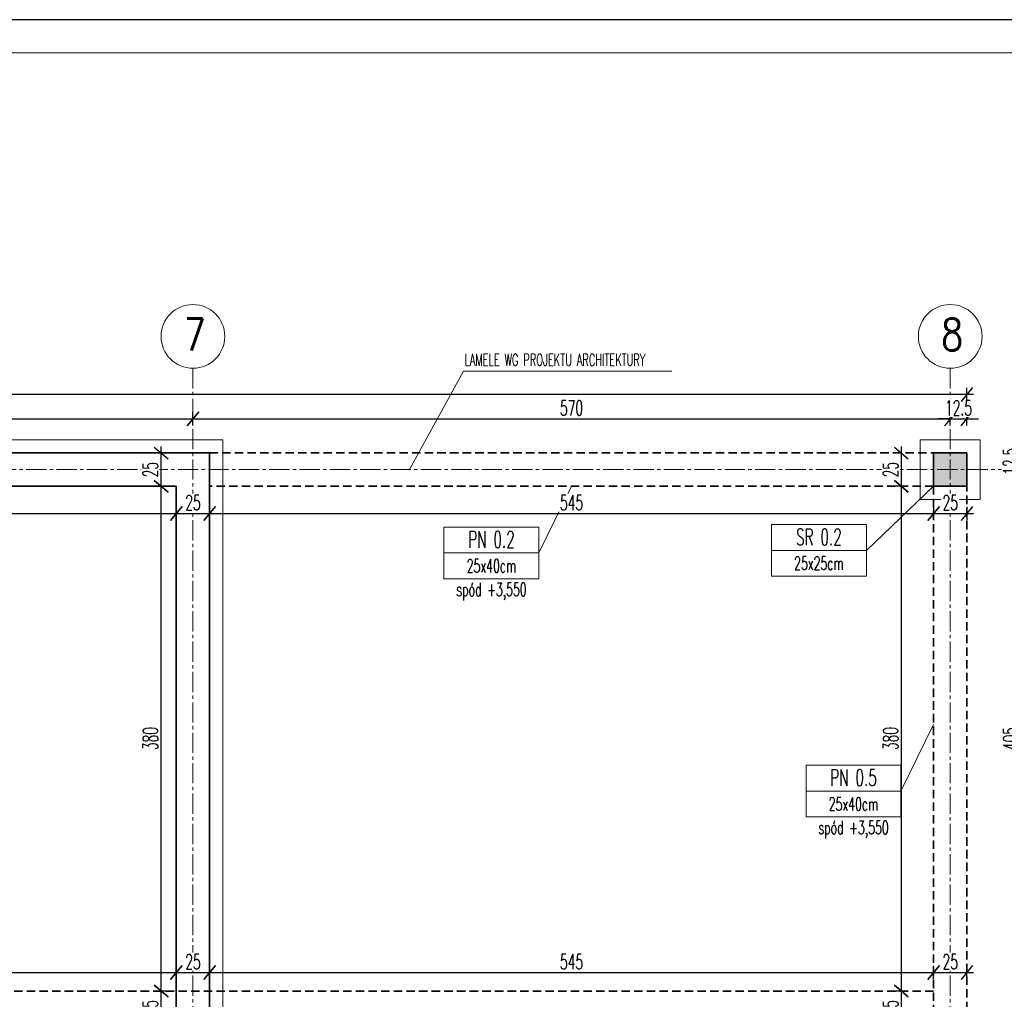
# Model space of a CAD drawing. Header units: centimetres. Extents: x 125945 to 146944, y 20629 to 31773.
# Tile 76 of 80: x 143027 to 143768, y 29088 to 29826. Entities that reach past the tile are written whole.
import ezdxf

# ---------------------------------------------------------------- set-up
doc = ezdxf.new("R2010")
doc.units = ezdxf.units.CM
doc.linetypes.add('CENTER2', pattern=[28.575, 19.05, -3.175, 3.175, -3.175])
doc.linetypes.add('HIDDEN', pattern=[9.525, 6.35, -3.175])
for name, color, linetype, lineweight in [('e-cad_cienkie', 88, 'Continuous', 15), ('e-cad_opisy', 7, 'Continuous', 15), ('e-cad_osie', 172, 'CENTER2', 9), ('e-cad_wymiary', 66, 'Continuous', 15), ('e-cad_wypelnienia', 254, 'Continuous', 9), ('K- OPISY', 40, 'Continuous', 15), ('K-BELKI ŻELBETOWE', 160, 'HIDDEN', 35), ('K-IZOLACJA', 32, 'Continuous', 15), ('K-ŚCIANY KONSTRUKCYJNE', 16, 'Continuous', 35), ('K-ŻELBET', 204, 'Continuous', 35)]:
    doc.layers.add(name, color=color, linetype=linetype, lineweight=lineweight)
doc.styles.add('e-cad_1', font='simplex.shx', dxfattribs={"width": 0.6})
doc.styles.add('e-cad_2', font='simplex.shx', dxfattribs={"width": 0.8})
doc.styles.add('simpl', font='simplex.shx', dxfattribs={"width": 0.6})
doc.dimstyles.new('e-cad_1_50_[cm]', dxfattribs={"dimscale": 5, "dimtxt": 2.25, "dimasz": 1.75, "dimexe": 1, "dimexo": 0, "dimgap": 0.5, "dimtad": 1, "dimdec": 1, "dimrnd": 0.5, "dimdsep": 46, "dimtxsty": 'simpl', "dimblk": 'OBLIQUE', "dimcen": 0, "dimdle": 1, "dimclrd": 256, "dimclre": 256, "dimclrt": 256, "dimadec": 0, "dimazin": 0, "dimtfac": 1, "dimtdec": 1, "dimtix": 1, "dimtmove": 2, "dimatfit": 3, "dimldrblk": 'OBLIQUE', "dimfxl": 1, "dimfxlon": 1, "dimtfill": 1, "dimarcsym": 0})

# ---------------------------------------------------------------- blocks, each defined once
blk = doc.blocks.new('_Oblique')
at = {"color": 0, "linetype": 'ByBlock', "lineweight": -2}
blk.add_line((0.5, 0.6), (-0.5, -0.6), dxfattribs=at)
blk = doc.blocks.new('*D3710')
at = {"layer": 'Defpoints', "color": 0}
for p in [(143690.46, 29499.52), (143690.09, 29474.52), (143690.46, 29474.52)]:
    blk.add_point(p, dxfattribs=at)
at = {"layer": 'e-cad_wymiary', "lineweight": -2, "ltscale": 2}
for p, q in [((143690.09, 29504.52), (143690.09, 29469.52)), ((143690.46, 29499.52), (143685.09, 29499.52)), ((143690.46, 29474.52), (143685.09, 29474.52))]:
    blk.add_line(p, q, dxfattribs=at)
at = {"layer": 'e-cad_wymiary', "lineweight": -2, "xscale": 8.75, "yscale": 8.75, "zscale": 8.75}
for p, rotation in [((143690.09, 29499.52), 90), ((143690.09, 29474.52), 270)]:
    blk.add_blockref('_Oblique', p, dxfattribs=dict(at, rotation=rotation))
at = {"layer": 'e-cad_wymiary', "ltscale": 2, "insert": (143681.97, 29487.02), "char_height": 11.25, "attachment_point": 5, "rotation": 90, "style": 'simpl', "bg_fill": 3, "box_fill_scale": 1.1, "bg_fill_color": 256, "bg_fill_true_color": 13158600, "bg_fill_transparency": 0}
blk.add_mtext('25', dxfattribs=at)
blk = doc.blocks.new('*D3711')
at = {"layer": 'Defpoints', "color": 0}
for p in [(143690.46, 29474.52), (143690.09, 29094.52), (143714.4, 29094.52)]:
    blk.add_point(p, dxfattribs=at)
at = {"layer": 'e-cad_wymiary', "lineweight": -2, "ltscale": 2}
for p, q in [((143690.46, 29474.52), (143685.09, 29474.52)), ((143690.09, 29479.52), (143690.09, 29089.52)), ((143695.09, 29094.52), (143685.09, 29094.52))]:
    blk.add_line(p, q, dxfattribs=at)
at = {"layer": 'e-cad_wymiary', "lineweight": -2, "xscale": 8.75, "yscale": 8.75, "zscale": 8.75}
for p, rotation in [((143690.09, 29474.52), 90), ((143690.09, 29094.52), 270)]:
    blk.add_blockref('_Oblique', p, dxfattribs=dict(at, rotation=rotation))
at = {"layer": 'e-cad_wymiary', "ltscale": 2, "insert": (143681.97, 29284.52), "char_height": 11.25, "attachment_point": 5, "rotation": 90, "style": 'simpl', "bg_fill": 3, "box_fill_scale": 1.1, "bg_fill_color": 256, "bg_fill_true_color": 13158600, "bg_fill_transparency": 0}
blk.add_mtext('380', dxfattribs=at)
blk = doc.blocks.new('*D3712')
at = {"layer": 'Defpoints', "color": 0}
for p in [(143714.4, 29094.52), (143690.09, 29069.52), (143714.4, 29069.52)]:
    blk.add_point(p, dxfattribs=at)
at = {"layer": 'e-cad_wymiary', "lineweight": -2, "ltscale": 2}
for p, q in [((143690.09, 29099.52), (143690.09, 29064.52)), ((143695.09, 29094.52), (143685.09, 29094.52)), ((143695.09, 29069.52), (143685.09, 29069.52))]:
    blk.add_line(p, q, dxfattribs=at)
at = {"layer": 'e-cad_wymiary', "lineweight": -2, "xscale": 8.75, "yscale": 8.75, "zscale": 8.75}
for p, rotation in [((143690.09, 29094.52), 90), ((143690.09, 29069.52), 270)]:
    blk.add_blockref('_Oblique', p, dxfattribs=dict(at, rotation=rotation))
at = {"layer": 'e-cad_wymiary', "ltscale": 2, "insert": (143681.97, 29082.02), "char_height": 11.25, "attachment_point": 5, "rotation": 90, "style": 'simpl', "bg_fill": 3, "box_fill_scale": 1.1, "bg_fill_color": 256, "bg_fill_true_color": 13158600, "bg_fill_transparency": 0}
blk.add_mtext('25', dxfattribs=at)
blk = doc.blocks.new('*D3717')
at = {"layer": 'Defpoints', "color": 0}
for p in [(143133, 29094.52), (143144.4, 29094.52), (143144.4, 29069.52)]:
    blk.add_point(p, dxfattribs=at)
at = {"layer": 'e-cad_wymiary', "lineweight": -2, "ltscale": 2}
for p, q in [((143133, 29064.52), (143133, 29099.52)), ((143138, 29094.52), (143128, 29094.52)), ((143138, 29069.52), (143128, 29069.52))]:
    blk.add_line(p, q, dxfattribs=at)
at = {"layer": 'e-cad_wymiary', "lineweight": -2, "xscale": 8.75, "yscale": 8.75, "zscale": 8.75}
for p, rotation in [((143133, 29094.52), 90), ((143133, 29069.52), 270)]:
    blk.add_blockref('_Oblique', p, dxfattribs=dict(at, rotation=rotation))
at = {"layer": 'e-cad_wymiary', "ltscale": 2, "insert": (143124.88, 29082.02), "char_height": 11.25, "attachment_point": 5, "rotation": 90, "style": 'simpl', "bg_fill": 3, "box_fill_scale": 1.1, "bg_fill_color": 256, "bg_fill_true_color": 13158600, "bg_fill_transparency": 0}
blk.add_mtext('25', dxfattribs=at)
blk = doc.blocks.new('*D3718')
at = {"layer": 'Defpoints', "color": 0}
for p in [(143133, 29474.52), (143144.4, 29474.52), (143144.4, 29094.52)]:
    blk.add_point(p, dxfattribs=at)
at = {"layer": 'e-cad_wymiary', "lineweight": -2, "ltscale": 2}
for p, q in [((143138, 29474.52), (143128, 29474.52)), ((143133, 29089.52), (143133, 29479.52)), ((143138, 29094.52), (143128, 29094.52))]:
    blk.add_line(p, q, dxfattribs=at)
at = {"layer": 'e-cad_wymiary', "lineweight": -2, "xscale": 8.75, "yscale": 8.75, "zscale": 8.75}
for p, rotation in [((143133, 29474.52), 90), ((143133, 29094.52), 270)]:
    blk.add_blockref('_Oblique', p, dxfattribs=dict(at, rotation=rotation))
at = {"layer": 'e-cad_wymiary', "ltscale": 2, "insert": (143124.88, 29284.52), "char_height": 11.25, "attachment_point": 5, "rotation": 90, "style": 'simpl', "bg_fill": 3, "box_fill_scale": 1.1, "bg_fill_color": 256, "bg_fill_true_color": 13158600, "bg_fill_transparency": 0}
blk.add_mtext('380', dxfattribs=at)
blk = doc.blocks.new('*D3719')
at = {"layer": 'Defpoints', "color": 0}
for p in [(143133, 29499.52), (143144.4, 29499.52), (143144.4, 29474.52)]:
    blk.add_point(p, dxfattribs=at)
at = {"layer": 'e-cad_wymiary', "lineweight": -2, "ltscale": 2}
for p, q in [((143133, 29469.52), (143133, 29504.52)), ((143138, 29499.52), (143128, 29499.52)), ((143138, 29474.52), (143128, 29474.52))]:
    blk.add_line(p, q, dxfattribs=at)
at = {"layer": 'e-cad_wymiary', "lineweight": -2, "xscale": 8.75, "yscale": 8.75, "zscale": 8.75}
for p, rotation in [((143133, 29499.52), 90), ((143133, 29474.52), 270)]:
    blk.add_blockref('_Oblique', p, dxfattribs=dict(at, rotation=rotation))
at = {"layer": 'e-cad_wymiary', "ltscale": 2, "insert": (143124.88, 29487.02), "char_height": 11.25, "attachment_point": 5, "rotation": 90, "style": 'simpl', "bg_fill": 3, "box_fill_scale": 1.1, "bg_fill_color": 256, "bg_fill_true_color": 13158600, "bg_fill_transparency": 0}
blk.add_mtext('25', dxfattribs=at)
blk = doc.blocks.new('*D3755')
at = {"layer": 'Defpoints', "color": 0}
for p in [(142719.4, 29474.52), (143144.4, 29474.52), (143144.4, 29454.02)]:
    blk.add_point(p, dxfattribs=at)
at = {"layer": 'e-cad_wymiary', "lineweight": -2, "ltscale": 2}
for p, q in [((142719.4, 29459.02), (142719.4, 29449.02)), ((143144.4, 29459.02), (143144.4, 29449.02)), ((142714.4, 29454.02), (143149.4, 29454.02))]:
    blk.add_line(p, q, dxfattribs=at)
at = {"layer": 'e-cad_wymiary', "lineweight": -2, "xscale": 8.75, "yscale": 8.75, "zscale": 8.75, "rotation": 180}
blk.add_blockref('_Oblique', (142719.4, 29454.02), dxfattribs=at)
at = {"layer": 'e-cad_wymiary', "lineweight": -2, "xscale": 8.75, "yscale": 8.75, "zscale": 8.75}
blk.add_blockref('_Oblique', (143144.4, 29454.02), dxfattribs=at)
at = {"layer": 'e-cad_wymiary', "ltscale": 2, "insert": (142931.9, 29462.15), "char_height": 11.25, "attachment_point": 5, "style": 'simpl', "bg_fill": 3, "box_fill_scale": 1.1, "bg_fill_color": 256, "bg_fill_true_color": 13158600, "bg_fill_transparency": 0}
blk.add_mtext('425', dxfattribs=at)
blk = doc.blocks.new('*D3756')
at = {"layer": 'Defpoints', "color": 0}
for p in [(143144.4, 29474.52), (143169.4, 29474.52), (143169.4, 29454.02)]:
    blk.add_point(p, dxfattribs=at)
at = {"layer": 'e-cad_wymiary', "lineweight": -2, "ltscale": 2}
for p, q in [((143144.4, 29459.02), (143144.4, 29449.02)), ((143169.4, 29459.02), (143169.4, 29449.02)), ((143139.4, 29454.02), (143174.4, 29454.02))]:
    blk.add_line(p, q, dxfattribs=at)
at = {"layer": 'e-cad_wymiary', "lineweight": -2, "xscale": 8.75, "yscale": 8.75, "zscale": 8.75, "rotation": 180}
blk.add_blockref('_Oblique', (143144.4, 29454.02), dxfattribs=at)
at = {"layer": 'e-cad_wymiary', "lineweight": -2, "xscale": 8.75, "yscale": 8.75, "zscale": 8.75}
blk.add_blockref('_Oblique', (143169.4, 29454.02), dxfattribs=at)
at = {"layer": 'e-cad_wymiary', "ltscale": 2, "insert": (143156.9, 29462.15), "char_height": 11.25, "attachment_point": 5, "style": 'simpl', "bg_fill": 3, "box_fill_scale": 1.1, "bg_fill_color": 256, "bg_fill_true_color": 13158600, "bg_fill_transparency": 0}
blk.add_mtext('25', dxfattribs=at)
blk = doc.blocks.new('*D3757')
at = {"layer": 'Defpoints', "color": 0}
for p in [(143169.4, 29474.52), (143714.4, 29474.52), (143714.4, 29454.02)]:
    blk.add_point(p, dxfattribs=at)
at = {"layer": 'e-cad_wymiary', "lineweight": -2, "ltscale": 2}
for p, q in [((143169.4, 29459.02), (143169.4, 29449.02)), ((143714.4, 29459.02), (143714.4, 29449.02)), ((143164.4, 29454.02), (143719.4, 29454.02))]:
    blk.add_line(p, q, dxfattribs=at)
at = {"layer": 'e-cad_wymiary', "lineweight": -2, "xscale": 8.75, "yscale": 8.75, "zscale": 8.75, "rotation": 180}
blk.add_blockref('_Oblique', (143169.4, 29454.02), dxfattribs=at)
at = {"layer": 'e-cad_wymiary', "lineweight": -2, "xscale": 8.75, "yscale": 8.75, "zscale": 8.75}
blk.add_blockref('_Oblique', (143714.4, 29454.02), dxfattribs=at)
at = {"layer": 'e-cad_wymiary', "ltscale": 2, "insert": (143441.9, 29462.15), "char_height": 11.25, "attachment_point": 5, "style": 'simpl', "bg_fill": 3, "box_fill_scale": 1.1, "bg_fill_color": 256, "bg_fill_true_color": 13158600, "bg_fill_transparency": 0}
blk.add_mtext('545', dxfattribs=at)
blk = doc.blocks.new('*D3758')
at = {"layer": 'Defpoints', "color": 0}
for p in [(143714.4, 29474.52), (143739.4, 29474.52), (143739.4, 29454.02)]:
    blk.add_point(p, dxfattribs=at)
at = {"layer": 'e-cad_wymiary', "lineweight": -2, "ltscale": 2}
for p, q in [((143714.4, 29459.02), (143714.4, 29449.02)), ((143739.4, 29459.02), (143739.4, 29449.02)), ((143709.4, 29454.02), (143744.4, 29454.02))]:
    blk.add_line(p, q, dxfattribs=at)
at = {"layer": 'e-cad_wymiary', "lineweight": -2, "xscale": 8.75, "yscale": 8.75, "zscale": 8.75, "rotation": 180}
blk.add_blockref('_Oblique', (143714.4, 29454.02), dxfattribs=at)
at = {"layer": 'e-cad_wymiary', "lineweight": -2, "xscale": 8.75, "yscale": 8.75, "zscale": 8.75}
blk.add_blockref('_Oblique', (143739.4, 29454.02), dxfattribs=at)
at = {"layer": 'e-cad_wymiary', "ltscale": 2, "insert": (143726.9, 29462.15), "char_height": 11.25, "attachment_point": 5, "style": 'simpl', "bg_fill": 3, "box_fill_scale": 1.1, "bg_fill_color": 256, "bg_fill_true_color": 13158600, "bg_fill_transparency": 0}
blk.add_mtext('25', dxfattribs=at)
blk = doc.blocks.new('*D3789')
at = {"layer": 'Defpoints', "color": 0}
for p in [(143144.4, 29108.41), (142719.4, 29094.52), (143144.4, 29094.52)]:
    blk.add_point(p, dxfattribs=at)
at = {"layer": 'e-cad_wymiary', "lineweight": -2, "ltscale": 2}
for p, q in [((142719.4, 29103.41), (142719.4, 29113.41)), ((143144.4, 29103.41), (143144.4, 29113.41)), ((142714.4, 29108.41), (143149.4, 29108.41))]:
    blk.add_line(p, q, dxfattribs=at)
at = {"layer": 'e-cad_wymiary', "lineweight": -2, "xscale": 8.75, "yscale": 8.75, "zscale": 8.75, "rotation": 180}
blk.add_blockref('_Oblique', (142719.4, 29108.41), dxfattribs=at)
at = {"layer": 'e-cad_wymiary', "lineweight": -2, "xscale": 8.75, "yscale": 8.75, "zscale": 8.75}
blk.add_blockref('_Oblique', (143144.4, 29108.41), dxfattribs=at)
at = {"layer": 'e-cad_wymiary', "ltscale": 2, "insert": (142931.9, 29116.53), "char_height": 11.25, "attachment_point": 5, "style": 'simpl', "bg_fill": 3, "box_fill_scale": 1.1, "bg_fill_color": 256, "bg_fill_true_color": 13158600, "bg_fill_transparency": 0}
blk.add_mtext('425', dxfattribs=at)
blk = doc.blocks.new('*D3790')
at = {"layer": 'Defpoints', "color": 0}
for p in [(143169.4, 29108.41), (143144.4, 29094.52), (143169.4, 29094.52)]:
    blk.add_point(p, dxfattribs=at)
at = {"layer": 'e-cad_wymiary', "lineweight": -2, "ltscale": 2}
for p, q in [((143144.4, 29103.41), (143144.4, 29113.41)), ((143169.4, 29103.41), (143169.4, 29113.41)), ((143139.4, 29108.41), (143174.4, 29108.41))]:
    blk.add_line(p, q, dxfattribs=at)
at = {"layer": 'e-cad_wymiary', "lineweight": -2, "xscale": 8.75, "yscale": 8.75, "zscale": 8.75, "rotation": 180}
blk.add_blockref('_Oblique', (143144.4, 29108.41), dxfattribs=at)
at = {"layer": 'e-cad_wymiary', "lineweight": -2, "xscale": 8.75, "yscale": 8.75, "zscale": 8.75}
blk.add_blockref('_Oblique', (143169.4, 29108.41), dxfattribs=at)
at = {"layer": 'e-cad_wymiary', "ltscale": 2, "insert": (143156.9, 29116.53), "char_height": 11.25, "attachment_point": 5, "style": 'simpl', "bg_fill": 3, "box_fill_scale": 1.1, "bg_fill_color": 256, "bg_fill_true_color": 13158600, "bg_fill_transparency": 0}
blk.add_mtext('25', dxfattribs=at)
blk = doc.blocks.new('*D3791')
at = {"layer": 'Defpoints', "color": 0}
for p in [(143714.4, 29108.41), (143169.4, 29094.52), (143714.4, 29094.52)]:
    blk.add_point(p, dxfattribs=at)
at = {"layer": 'e-cad_wymiary', "lineweight": -2, "ltscale": 2}
for p, q in [((143169.4, 29103.41), (143169.4, 29113.41)), ((143714.4, 29103.41), (143714.4, 29113.41)), ((143164.4, 29108.41), (143719.4, 29108.41))]:
    blk.add_line(p, q, dxfattribs=at)
at = {"layer": 'e-cad_wymiary', "lineweight": -2, "xscale": 8.75, "yscale": 8.75, "zscale": 8.75, "rotation": 180}
blk.add_blockref('_Oblique', (143169.4, 29108.41), dxfattribs=at)
at = {"layer": 'e-cad_wymiary', "lineweight": -2, "xscale": 8.75, "yscale": 8.75, "zscale": 8.75}
blk.add_blockref('_Oblique', (143714.4, 29108.41), dxfattribs=at)
at = {"layer": 'e-cad_wymiary', "ltscale": 2, "insert": (143441.9, 29116.53), "char_height": 11.25, "attachment_point": 5, "style": 'simpl', "bg_fill": 3, "box_fill_scale": 1.1, "bg_fill_color": 256, "bg_fill_true_color": 13158600, "bg_fill_transparency": 0}
blk.add_mtext('545', dxfattribs=at)
blk = doc.blocks.new('*D3792')
at = {"layer": 'Defpoints', "color": 0}
for p in [(143739.4, 29108.41), (143714.4, 29094.52), (143739.4, 29094.52)]:
    blk.add_point(p, dxfattribs=at)
at = {"layer": 'e-cad_wymiary', "lineweight": -2, "ltscale": 2}
for p, q in [((143714.4, 29103.41), (143714.4, 29113.41)), ((143739.4, 29103.41), (143739.4, 29113.41)), ((143709.4, 29108.41), (143744.4, 29108.41))]:
    blk.add_line(p, q, dxfattribs=at)
at = {"layer": 'e-cad_wymiary', "lineweight": -2, "xscale": 8.75, "yscale": 8.75, "zscale": 8.75, "rotation": 180}
blk.add_blockref('_Oblique', (143714.4, 29108.41), dxfattribs=at)
at = {"layer": 'e-cad_wymiary', "lineweight": -2, "xscale": 8.75, "yscale": 8.75, "zscale": 8.75}
blk.add_blockref('_Oblique', (143739.4, 29108.41), dxfattribs=at)
at = {"layer": 'e-cad_wymiary', "ltscale": 2, "insert": (143726.9, 29116.53), "char_height": 11.25, "attachment_point": 5, "style": 'simpl', "bg_fill": 3, "box_fill_scale": 1.1, "bg_fill_color": 256, "bg_fill_true_color": 13158600, "bg_fill_transparency": 0}
blk.add_mtext('25', dxfattribs=at)
blk = doc.blocks.new('*D3809')
at = {"layer": 'Defpoints', "color": 0}
for p in [(143739.4, 29487.02), (143780.39, 29487.02), (143739.4, 29082.02)]:
    blk.add_point(p, dxfattribs=at)
at = {"layer": 'e-cad_wymiary', "lineweight": -2, "ltscale": 2}
for p, q in [((143780.39, 29077.02), (143780.39, 29492.02)), ((143775.39, 29487.02), (143785.39, 29487.02)), ((143775.39, 29082.02), (143785.39, 29082.02))]:
    blk.add_line(p, q, dxfattribs=at)
at = {"layer": 'e-cad_wymiary', "lineweight": -2, "xscale": 8.75, "yscale": 8.75, "zscale": 8.75}
for p, rotation in [((143780.39, 29487.02), 90), ((143780.39, 29082.02), 270)]:
    blk.add_blockref('_Oblique', p, dxfattribs=dict(at, rotation=rotation))
at = {"layer": 'e-cad_wymiary', "ltscale": 2, "insert": (143772.26, 29284.52), "char_height": 11.25, "attachment_point": 5, "rotation": 90, "style": 'simpl', "bg_fill": 3, "box_fill_scale": 1.1, "bg_fill_color": 256, "bg_fill_true_color": 13158600, "bg_fill_transparency": 0}
blk.add_mtext('405', dxfattribs=at)
blk = doc.blocks.new('*D3810')
at = {"layer": 'Defpoints', "color": 0}
for p in [(143739.4, 29499.52), (143780.39, 29499.52), (143739.4, 29487.02)]:
    blk.add_point(p, dxfattribs=at)
at = {"layer": 'e-cad_wymiary', "lineweight": -2, "ltscale": 2}
for p, q in [((143780.39, 29499.52), (143780.39, 29508.27)), ((143780.39, 29482.02), (143780.39, 29504.52)), ((143775.39, 29499.52), (143785.39, 29499.52)), ((143775.39, 29487.02), (143785.39, 29487.02)), ((143780.39, 29487.02), (143780.39, 29478.27))]:
    blk.add_line(p, q, dxfattribs=at)
at = {"layer": 'e-cad_wymiary', "lineweight": -2, "xscale": 8.75, "yscale": 8.75, "zscale": 8.75}
for p, rotation in [((143780.39, 29499.52), 270), ((143780.39, 29487.02), 90)]:
    blk.add_blockref('_Oblique', p, dxfattribs=dict(at, rotation=rotation))
at = {"layer": 'e-cad_wymiary', "ltscale": 2, "insert": (143772.26, 29493.27), "char_height": 11.25, "attachment_point": 5, "rotation": 90, "style": 'simpl', "bg_fill": 3, "box_fill_scale": 1.1, "bg_fill_color": 256, "bg_fill_true_color": 13158600, "bg_fill_transparency": 0}
blk.add_mtext('12.5', dxfattribs=at)
blk = doc.blocks.new('*D3811')
at = {"layer": 'Defpoints', "color": 0}
for p in [(143739.4, 29499.52), (143739.4, 28664.52), (143797.44, 28664.52)]:
    blk.add_point(p, dxfattribs=at)
at = {"layer": 'e-cad_wymiary', "lineweight": -2, "ltscale": 2}
for p, q in [((143797.44, 29504.52), (143797.44, 28659.52)), ((143792.44, 29499.52), (143802.44, 29499.52)), ((143792.44, 28664.52), (143802.44, 28664.52))]:
    blk.add_line(p, q, dxfattribs=at)
at = {"layer": 'e-cad_wymiary', "lineweight": -2, "xscale": 8.75, "yscale": 8.75, "zscale": 8.75}
for p, rotation in [((143797.44, 29499.52), 90), ((143797.44, 28664.52), 270)]:
    blk.add_blockref('_Oblique', p, dxfattribs=dict(at, rotation=rotation))
at = {"layer": 'e-cad_wymiary', "ltscale": 2, "insert": (143789.32, 29082.02), "char_height": 11.25, "attachment_point": 5, "rotation": 90, "style": 'simpl', "bg_fill": 3, "box_fill_scale": 1.1, "bg_fill_color": 256, "bg_fill_true_color": 13158600, "bg_fill_transparency": 0}
blk.add_mtext('835', dxfattribs=at)
blk = doc.blocks.new('*D3818')
at = {"layer": 'Defpoints', "color": 0}
for p in [(143156.9, 29525.32), (142706.9, 29487.02), (143156.9, 29487.02)]:
    blk.add_point(p, dxfattribs=at)
at = {"layer": 'e-cad_wymiary', "lineweight": -2, "ltscale": 2}
for p, q in [((142706.9, 29520.32), (142706.9, 29530.32)), ((143156.9, 29520.32), (143156.9, 29530.32)), ((142701.9, 29525.32), (143161.9, 29525.32))]:
    blk.add_line(p, q, dxfattribs=at)
at = {"layer": 'e-cad_wymiary', "lineweight": -2, "xscale": 8.75, "yscale": 8.75, "zscale": 8.75, "rotation": 180}
blk.add_blockref('_Oblique', (142706.9, 29525.32), dxfattribs=at)
at = {"layer": 'e-cad_wymiary', "lineweight": -2, "xscale": 8.75, "yscale": 8.75, "zscale": 8.75}
blk.add_blockref('_Oblique', (143156.9, 29525.32), dxfattribs=at)
at = {"layer": 'e-cad_wymiary', "ltscale": 2, "insert": (142931.9, 29533.45), "char_height": 11.25, "attachment_point": 5, "style": 'simpl', "bg_fill": 3, "box_fill_scale": 1.1, "bg_fill_color": 256, "bg_fill_true_color": 13158600, "bg_fill_transparency": 0}
blk.add_mtext('450', dxfattribs=at)
blk = doc.blocks.new('*D3819')
at = {"layer": 'Defpoints', "color": 0}
for p in [(143726.9, 29525.32), (143156.9, 29487.02), (143726.9, 29487.02)]:
    blk.add_point(p, dxfattribs=at)
at = {"layer": 'e-cad_wymiary', "lineweight": -2, "ltscale": 2}
for p, q in [((143156.9, 29520.32), (143156.9, 29530.32)), ((143726.9, 29520.32), (143726.9, 29530.32)), ((143151.9, 29525.32), (143731.9, 29525.32))]:
    blk.add_line(p, q, dxfattribs=at)
at = {"layer": 'e-cad_wymiary', "lineweight": -2, "xscale": 8.75, "yscale": 8.75, "zscale": 8.75, "rotation": 180}
blk.add_blockref('_Oblique', (143156.9, 29525.32), dxfattribs=at)
at = {"layer": 'e-cad_wymiary', "lineweight": -2, "xscale": 8.75, "yscale": 8.75, "zscale": 8.75}
blk.add_blockref('_Oblique', (143726.9, 29525.32), dxfattribs=at)
at = {"layer": 'e-cad_wymiary', "ltscale": 2, "insert": (143441.9, 29533.45), "char_height": 11.25, "attachment_point": 5, "style": 'simpl', "bg_fill": 3, "box_fill_scale": 1.1, "bg_fill_color": 256, "bg_fill_true_color": 13158600, "bg_fill_transparency": 0}
blk.add_mtext('570', dxfattribs=at)
blk = doc.blocks.new('*D3820')
at = {"layer": 'Defpoints', "color": 0}
for p in [(143739.4, 29525.32), (143726.9, 29487.02), (143739.4, 29487.02)]:
    blk.add_point(p, dxfattribs=at)
at = {"layer": 'e-cad_wymiary', "lineweight": -2, "ltscale": 2}
for p, q in [((143726.9, 29520.32), (143726.9, 29530.32)), ((143739.4, 29520.32), (143739.4, 29530.32)), ((143726.9, 29525.32), (143718.15, 29525.32)), ((143721.9, 29525.32), (143744.4, 29525.32)), ((143739.4, 29525.32), (143748.15, 29525.32))]:
    blk.add_line(p, q, dxfattribs=at)
at = {"layer": 'e-cad_wymiary', "lineweight": -2, "xscale": 8.75, "yscale": 8.75, "zscale": 8.75}
blk.add_blockref('_Oblique', (143726.9, 29525.32), dxfattribs=at)
at = {"layer": 'e-cad_wymiary', "lineweight": -2, "xscale": 8.75, "yscale": 8.75, "zscale": 8.75, "rotation": 180}
blk.add_blockref('_Oblique', (143739.4, 29525.32), dxfattribs=at)
at = {"layer": 'e-cad_wymiary', "ltscale": 2, "insert": (143733.15, 29533.45), "char_height": 11.25, "attachment_point": 5, "style": 'simpl', "bg_fill": 3, "box_fill_scale": 1.1, "bg_fill_color": 256, "bg_fill_true_color": 13158600, "bg_fill_transparency": 0}
blk.add_mtext('12.5', dxfattribs=at)
blk = doc.blocks.new('*D3821')
at = {"layer": 'Defpoints', "color": 0}
for p in [(140444.4, 29543.54), (140444.4, 29499.52), (143739.4, 29499.52)]:
    blk.add_point(p, dxfattribs=at)
at = {"layer": 'e-cad_wymiary', "lineweight": -2, "ltscale": 2}
for p, q in [((140444.4, 29538.54), (140444.4, 29548.54)), ((143739.4, 29538.54), (143739.4, 29548.54)), ((143744.4, 29543.54), (140439.4, 29543.54))]:
    blk.add_line(p, q, dxfattribs=at)
at = {"layer": 'e-cad_wymiary', "lineweight": -2, "xscale": 8.75, "yscale": 8.75, "zscale": 8.75, "rotation": 180}
blk.add_blockref('_Oblique', (140444.4, 29543.54), dxfattribs=at)
at = {"layer": 'e-cad_wymiary', "lineweight": -2, "xscale": 8.75, "yscale": 8.75, "zscale": 8.75}
blk.add_blockref('_Oblique', (143739.4, 29543.54), dxfattribs=at)
at = {"layer": 'e-cad_wymiary', "ltscale": 2, "insert": (142091.9, 29551.66), "char_height": 11.25, "attachment_point": 5, "style": 'simpl', "bg_fill": 3, "box_fill_scale": 1.1, "bg_fill_color": 256, "bg_fill_true_color": 13158600, "bg_fill_transparency": 0}
blk.add_mtext('3295', dxfattribs=at)

msp = doc.modelspace()

# ---------------------------------------------------------------- linework, layer by layer
at = {"layer": 'Defpoints'}
msp.add_lwpolyline([(140133.77, 28340.69), (144533.77, 28340.69), (144533.77, 29825.69), (140133.77, 29825.69)], close=True, dxfattribs=at)
at = {"layer": 'e-cad_cienkie'}
msp.add_lwpolyline([(140283.77, 28365.69), (144508.77, 28365.69), (144508.77, 29800.69), (140283.77, 29800.69)], close=True, dxfattribs=at)
at = {"layer": 'e-cad_opisy'}
for centre in [(143156.9, 29587.27), (143726.9, 29587.27)]:
    msp.add_circle(centre, 24, dxfattribs=at)
at = {"layer": 'e-cad_osie', "ltscale": 0.8}
for p, q in [((143156.9, 29563.27), (143156.9, 28611.37)), ((143726.9, 29563.27), (143726.9, 28611.37)), ((140379.62, 29487.02), (143800.44, 29487.02))]:
    msp.add_line(p, q, dxfattribs=at)
at = {"layer": 'K- OPISY', "color": 4, "ltscale": 2}
for p, q in [((143417.34, 29424.28), (143441.9, 29474.52)), ((143689.84, 29245), (143714.4, 29295.25))]:
    msp.add_line(p, q, dxfattribs=at)
at = {"layer": 'K- OPISY', "color": 3, "ltscale": 2}
msp.add_line((143663.79, 29426.18), (143714.4, 29474.52), dxfattribs=at)
at = {"layer": 'K- OPISY'}
msp.add_lwpolyline([(143319.81, 29487.02), (143360.52, 29561.1), (143517.45, 29561.1)], dxfattribs=at)
at = {"layer": 'K- OPISY', "color": 3}
for points in [[(143663.79, 29445.63), (143592.32, 29445.63), (143592.32, 29426.18), (143663.79, 29426.18)], [(143663.79, 29426.18), (143592.32, 29426.18), (143592.32, 29406.74), (143663.79, 29406.74)]]:
    msp.add_lwpolyline(points, close=True, dxfattribs=at)
at = {"layer": 'K- OPISY', "color": 4}
for points in [[(143417.34, 29443.72), (143345.87, 29443.72), (143345.87, 29424.28), (143417.34, 29424.28)], [(143417.34, 29424.28), (143345.87, 29424.28), (143345.87, 29404.83), (143417.34, 29404.83)], [(143689.84, 29264.45), (143618.37, 29264.45), (143618.37, 29245), (143689.84, 29245)], [(143689.84, 29245), (143618.37, 29245), (143618.37, 29225.56), (143689.84, 29225.56)]]:
    msp.add_lwpolyline(points, close=True, dxfattribs=at)
at = {"layer": 'K-BELKI ŻELBETOWE'}
for p, q in [((143169.4, 29499.52), (143714.4, 29499.52)), ((143714.4, 29474.52), (143169.4, 29474.52)), ((143714.4, 29474.52), (143714.4, 28689.52)), ((143739.4, 28689.52), (143739.4, 29474.52))]:
    msp.add_line(p, q, dxfattribs=at)
msp.add_lwpolyline([(143714.4, 29094.52), (140469.4, 29094.52)], dxfattribs=at)
at = {"layer": 'K-IZOLACJA', "ltscale": 0.8}
for q in [(141751.9, 29509.52), (143179.4, 28654.52)]:
    msp.add_line((143179.4, 29509.52), q, dxfattribs=at)
msp.add_lwpolyline([(143704.4, 29464.52), (143749.4, 29464.52), (143749.4, 29509.52), (143704.4, 29509.52)], close=True, dxfattribs=at)
at = {"layer": 'K-ŚCIANY KONSTRUKCYJNE', "ltscale": 0.8}
msp.add_lwpolyline([(141756.9, 29499.52), (143169.4, 29499.52), (143169.4, 28664.52), (143106.9, 28664.52), (143106.9, 28689.52), (143144.4, 28689.52), (143144.4, 29474.52), (142719.4, 29474.52), (142719.4, 28689.52), (142756.9, 28689.52), (142756.9, 28664.52), (142656.9, 28664.52), (142656.9, 28689.52), (142694.4, 28689.52), (142694.4, 29474.52), (142269.4, 29474.52)], dxfattribs=at)
at = {"layer": 'K-ŻELBET', "ltscale": 0.8}
msp.add_lwpolyline([(143714.4, 29474.52), (143739.4, 29474.52), (143739.4, 29499.52), (143714.4, 29499.52)], close=True, dxfattribs=at)

# ---------------------------------------------------------------- texts
at = {"layer": 'e-cad_opisy', "ltscale": 2, "style": 'e-cad_2', "width": 0.8}
for s, p in [('7', (143150.11, 29576.77)), ('8', (143720.11, 29576.77))]:
    msp.add_text(s, height=24, dxfattribs=at).set_placement(p)
at = {"layer": 'K- OPISY', "style": 'e-cad_1', "width": 0.6}
msp.add_text('LAMELE WG PROJEKTU ARCHITEKTURY', height=9, dxfattribs=at).set_placement((143361.38, 29565.16))
at = {"layer": 'K- OPISY', "color": 3, "width": 71.4626, "attachment_point": 5, "style": 'e-cad_1'}
for s, insert, char_height in [('SR 0.2', (143628.06, 29436.3), 12.5), ('25x25cm', (143628.06, 29416.48), 10)]:
    msp.add_mtext(s, dxfattribs=dict(at, insert=insert, char_height=char_height))
at = {"layer": 'K- OPISY', "color": 4, "width": 71.4626, "attachment_point": 5, "style": 'e-cad_1'}
for s, insert, char_height in [('PN 0.2', (143381.61, 29434.4), 12.5), ('25x40cm', (143381.61, 29414.58), 10), ('spód +3,550', (143381.61, 29395.17), 10), ('PN 0.5', (143654.11, 29255.12), 12.5), ('25x40cm', (143654.11, 29235.3), 10), ('spód +3,550', (143654.11, 29215.89), 10)]:
    msp.add_mtext(s, dxfattribs=dict(at, insert=insert, char_height=char_height))

# ---------------------------------------------------------------- next in the draw order: dimensions: what is measured, and where the dimension line sits
at = {"layer": 'e-cad_wymiary', "ltscale": 2}
dim = msp.add_linear_dim(base=(143690.09, 29474.52), p1=(143690.46, 29499.52), p2=(143690.46, 29474.52), angle=90, dimstyle='e-cad_1_50_[cm]', dxfattribs=at)
dim.commit()
dim.dimension.update_dxf_attribs({"geometry": '*D3710', "text_midpoint": (143681.97, 29487.02)})

# ---------------------------------------------------------------- next in the draw order: dimensions: what is measured, and where the dimension line sits
dim = msp.add_linear_dim(base=(143690.09, 29094.52), p1=(143690.46, 29474.52), p2=(143714.4, 29094.52), angle=90, dimstyle='e-cad_1_50_[cm]', dxfattribs=at)
dim.commit()
dim.dimension.update_dxf_attribs({"geometry": '*D3711', "text_midpoint": (143681.97, 29284.52)})

# ---------------------------------------------------------------- next in the draw order: dimensions: what is measured, and where the dimension line sits
dim = msp.add_linear_dim(base=(143690.09, 29069.52), p1=(143714.4, 29094.52), p2=(143714.4, 29069.52), angle=90, dimstyle='e-cad_1_50_[cm]', dxfattribs=at)
dim.commit()
dim.dimension.update_dxf_attribs({"geometry": '*D3712', "text_midpoint": (143681.97, 29082.02)})

# ---------------------------------------------------------------- next in the draw order: hatches: boundary and pattern name
at = {"layer": 'e-cad_wypelnienia', "ltscale": 0.8}
h = msp.add_hatch(dxfattribs=at)
h.set_pattern_fill('ANSI33', color=256)
h.set_pattern_definition([(45, (140894.4024, 28664.5223), (-4.490128, 4.490128), []), (45, (140898.8926, 28664.5223), (-4.490128, 4.490128), [3.175, -1.5875])])
h.paths.add_polyline_path([(140906.9, 29081.21), (140906.9, 29093.71), (140919.4, 29093.71), (140919.4, 29081.21)])
h.paths.add_polyline_path([(140894.4, 29081.21), (140894.4, 29093.71), (140906.9, 29093.71), (140906.9, 29081.21)])
h.paths.add_polyline_path([(143714.4, 28664.52), (143726.9, 28664.52), (143726.9, 28677.02), (143714.4, 28677.02)])
h.paths.add_polyline_path([(143726.9, 28664.52), (143739.4, 28664.52), (143739.4, 28677.02), (143726.9, 28677.02)])
h.paths.add_polyline_path([(143726.9, 28677.02), (143739.4, 28677.02), (143739.4, 28689.52), (143726.9, 28689.52)])
h.paths.add_polyline_path([(143714.4, 28677.02), (143726.9, 28677.02), (143726.9, 28689.52), (143714.4, 28689.52)])
h.paths.add_polyline_path([(143714.4, 29474.52), (143726.9, 29474.52), (143726.9, 29487.02), (143714.4, 29487.02)])
h.paths.add_polyline_path([(143726.9, 29474.52), (143739.4, 29474.52), (143739.4, 29487.02), (143726.9, 29487.02)])
h.paths.add_polyline_path([(143726.9, 29487.02), (143739.4, 29487.02), (143739.4, 29499.52), (143726.9, 29499.52)])
h.paths.add_polyline_path([(143714.4, 29487.02), (143726.9, 29487.02), (143726.9, 29499.52), (143714.4, 29499.52)])
h.paths.add_polyline_path([(140894.4, 29069.52), (140894.4, 29081.21), (140906.9, 29081.21), (140906.9, 29069.52), (140894.4, 29069.52)], is_closed=False)
h.paths.add_polyline_path([(140906.9, 29069.52), (140906.9, 29081.21), (140919.4, 29081.21), (140919.4, 29069.52), (140906.9, 29069.52)], is_closed=False)

# ---------------------------------------------------------------- next in the draw order: dimensions: what is measured, and where the dimension line sits
at = {"layer": 'e-cad_wymiary', "ltscale": 2}
dim = msp.add_linear_dim(base=(143133, 29094.52), p1=(143144.4, 29069.52), p2=(143144.4, 29094.52), angle=90, dimstyle='e-cad_1_50_[cm]', dxfattribs=at)
dim.commit()
dim.dimension.update_dxf_attribs({"geometry": '*D3717', "text_midpoint": (143124.88, 29082.02)})

# ---------------------------------------------------------------- next in the draw order: dimensions: what is measured, and where the dimension line sits
dim = msp.add_linear_dim(base=(143133, 29474.52), p1=(143144.4, 29094.52), p2=(143144.4, 29474.52), angle=90, dimstyle='e-cad_1_50_[cm]', dxfattribs=at)
dim.commit()
dim.dimension.update_dxf_attribs({"geometry": '*D3718', "text_midpoint": (143124.88, 29284.52)})

# ---------------------------------------------------------------- next in the draw order: dimensions: what is measured, and where the dimension line sits
dim = msp.add_linear_dim(base=(143133, 29499.52), p1=(143144.4, 29474.52), p2=(143144.4, 29499.52), angle=90, dimstyle='e-cad_1_50_[cm]', dxfattribs=at)
dim.commit()
dim.dimension.update_dxf_attribs({"geometry": '*D3719', "text_midpoint": (143124.88, 29487.02)})
dim = msp.add_linear_dim(base=(143144.4, 29108.41), p1=(142719.4, 29094.52), p2=(143144.4, 29094.52), dimstyle='e-cad_1_50_[cm]', dxfattribs=at)
dim.commit()
dim.dimension.update_dxf_attribs({"geometry": '*D3789', "text_midpoint": (142931.9, 29116.53)})

# ---------------------------------------------------------------- next in the draw order: dimensions: what is measured, and where the dimension line sits
for base, p1, p2, picture, middle in [((143156.9, 29525.32), (142706.9, 29487.02), (143156.9, 29487.02), '*D3818', (142931.9, 29533.45)), ((143144.4, 29454.02), (142719.4, 29474.52), (143144.4, 29474.52), '*D3755', (142931.9, 29462.15)), ((143169.4, 29108.41), (143144.4, 29094.52), (143169.4, 29094.52), '*D3790', (143156.9, 29116.53))]:
    dim = msp.add_linear_dim(base=base, p1=p1, p2=p2, dimstyle='e-cad_1_50_[cm]', dxfattribs=at)
    dim.commit()
    dim.dimension.update_dxf_attribs({"geometry": picture, "text_midpoint": middle})

# ---------------------------------------------------------------- next in the draw order: dimensions: what is measured, and where the dimension line sits
for base, p1, p2, picture, middle in [((143726.9, 29525.32), (143156.9, 29487.02), (143726.9, 29487.02), '*D3819', (143441.9, 29533.45)), ((143169.4, 29454.02), (143144.4, 29474.52), (143169.4, 29474.52), '*D3756', (143156.9, 29462.15)), ((143714.4, 29108.41), (143169.4, 29094.52), (143714.4, 29094.52), '*D3791', (143441.9, 29116.53))]:
    dim = msp.add_linear_dim(base=base, p1=p1, p2=p2, dimstyle='e-cad_1_50_[cm]', dxfattribs=at)
    dim.commit()
    dim.dimension.update_dxf_attribs({"geometry": picture, "text_midpoint": middle})

# ---------------------------------------------------------------- next in the draw order: dimensions: what is measured, and where the dimension line sits
for base, p1, p2, picture, middle in [((143714.4, 29454.02), (143169.4, 29474.52), (143714.4, 29474.52), '*D3757', (143441.9, 29462.15)), ((143739.4, 29108.41), (143714.4, 29094.52), (143739.4, 29094.52), '*D3792', (143726.9, 29116.53))]:
    dim = msp.add_linear_dim(base=base, p1=p1, p2=p2, dimstyle='e-cad_1_50_[cm]', dxfattribs=at)
    dim.commit()
    dim.dimension.update_dxf_attribs({"geometry": picture, "text_midpoint": middle})

# ---------------------------------------------------------------- next in the draw order: dimensions: what is measured, and where the dimension line sits
dim = msp.add_linear_dim(base=(143739.4, 29454.02), p1=(143714.4, 29474.52), p2=(143739.4, 29474.52), dimstyle='e-cad_1_50_[cm]', dxfattribs=at)
dim.commit()
dim.dimension.update_dxf_attribs({"geometry": '*D3758', "text_midpoint": (143726.9, 29462.15)})

# ---------------------------------------------------------------- next in the draw order: dimensions: what is measured, and where the dimension line sits
dim = msp.add_linear_dim(base=(143780.39, 29487.02), p1=(143739.4, 29082.02), p2=(143739.4, 29487.02), angle=90, dimstyle='e-cad_1_50_[cm]', dxfattribs=at)
dim.commit()
dim.dimension.update_dxf_attribs({"geometry": '*D3809', "text_midpoint": (143772.26, 29284.52)})

# ---------------------------------------------------------------- next in the draw order: dimensions: what is measured, and where the dimension line sits
dim = msp.add_linear_dim(base=(143780.39, 29499.52), p1=(143739.4, 29487.02), p2=(143739.4, 29499.52), angle=90, dimstyle='e-cad_1_50_[cm]', dxfattribs=at)
dim.commit()
dim.dimension.update_dxf_attribs({"geometry": '*D3810', "text_midpoint": (143772.26, 29493.27)})

# ---------------------------------------------------------------- next in the draw order: dimensions: what is measured, and where the dimension line sits
dim = msp.add_linear_dim(base=(143797.44, 28664.52), p1=(143739.4, 29499.52), p2=(143739.4, 28664.52), angle=90, dimstyle='e-cad_1_50_[cm]', dxfattribs=at)
dim.commit()
dim.dimension.update_dxf_attribs({"geometry": '*D3811', "text_midpoint": (143789.32, 29082.02)})

# ---------------------------------------------------------------- next in the draw order: dimensions: what is measured, and where the dimension line sits
dim = msp.add_linear_dim(base=(143739.4, 29525.32), p1=(143726.9, 29487.02), p2=(143739.4, 29487.02), dimstyle='e-cad_1_50_[cm]', dxfattribs=at)
dim.commit()
dim.dimension.update_dxf_attribs({"geometry": '*D3820', "text_midpoint": (143733.15, 29533.45)})

# ---------------------------------------------------------------- next in the draw order: dimensions: what is measured, and where the dimension line sits
dim = msp.add_linear_dim(base=(140444.4, 29543.54), p1=(143739.4, 29499.52), p2=(140444.4, 29499.52), dimstyle='e-cad_1_50_[cm]', dxfattribs=at)
dim.commit()
dim.dimension.update_dxf_attribs({"geometry": '*D3821', "text_midpoint": (142091.9, 29551.66)})

doc.saveas('drawing.dxf')
